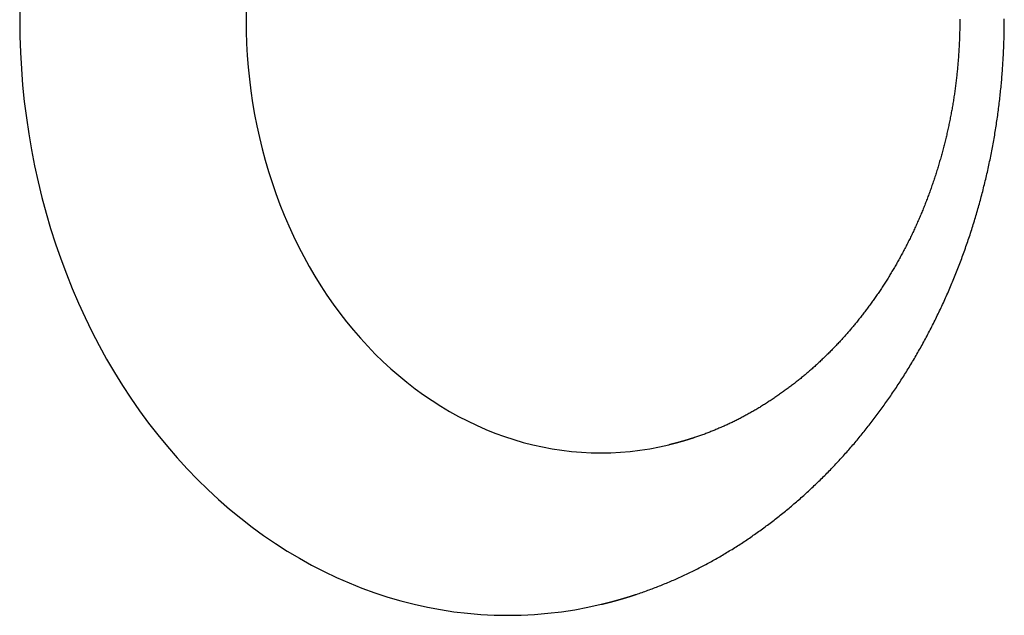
# Model space of a CAD drawing. Extents: x 987 to 2641, y 1244 to 2490.
# Tile 125 of 138: x 2480.29 to 2489.37, y 2063.96 to 2069.46. Entities that reach past the tile are written whole.
import ezdxf

# ---------------------------------------------------------------- set-up
doc = ezdxf.new("R2010")
doc.units = 0
doc.layers.add('KF_GRAVIS_8_REAR', color=7, linetype='CONTINUOUS')

# ---------------------------------------------------------------- blocks, each defined once
blk = doc.blocks.new('KF_GRAVIS_8_REAR')
at = {"layer": 'KF_GRAVIS_8_REAR'}
for points in [[(-33.7275, -76.3029, 0), (-33.7292, -76.4544, 0), (-33.7275, -76.6059, 0), (-33.7224, -76.7573, 0), (-33.7138, -76.9085, 0), (-33.7019, -77.0593, 0), (-33.6865, -77.2097, 0), (-33.6678, -77.3595, 0), (-33.6457, -77.5086, 0), (-33.6202, -77.6569, 0), (-33.5914, -77.8043, 0), (-33.5593, -77.9506, 0), (-33.5239, -78.0959, 0), (-33.4852, -78.2398, 0), (-33.4433, -78.3825, 0), (-33.3982, -78.5236, 0), (-33.3499, -78.6632, 0), (-33.2985, -78.8012, 0), (-33.244, -78.9373, 0), (-33.1864, -79.0715, 0), (-33.1259, -79.2038, 0), (-33.0624, -79.334, 0), (-32.9959, -79.462, 0), (-32.9266, -79.5877, 0), (-32.8545, -79.711, 0), (-32.7796, -79.8319, 0), (-32.7021, -79.9502, 0), (-32.6219, -80.0658, 0), (-32.5391, -80.1787, 0), (-32.4538, -80.2888, 0), (-32.366, -80.396, 0), (-32.2759, -80.5002, 0), (-32.1834, -80.6013, 0), (-32.0887, -80.6992, 0), (-31.9919, -80.7939, 0), (-31.8929, -80.8854, 0), (-31.7919, -80.9735, 0), (-31.6889, -81.0581, 0), (-31.5841, -81.1393, 0), (-31.4775, -81.2169, 0), (-31.3692, -81.2908, 0), (-31.2592, -81.3612, 0), (-31.1477, -81.4277, 0), (-31.0348, -81.4906, 0), (-30.9204, -81.5495, 0), (-30.8048, -81.6047, 0), (-30.688, -81.6559, 0), (-30.5701, -81.7031, 0), (-30.4511, -81.7464, 0), (-30.3312, -81.7857, 0), (-30.2105, -81.8209, 0), (-30.089, -81.852, 0), (-29.9669, -81.8791, 0), (-29.8442, -81.902, 0), (-29.721, -81.9208, 0), (-29.5975, -81.9355, 0), (-29.4737, -81.9459, 0), (-29.3496, -81.9523, 0), (-29.2255, -81.9544, 0), (-29.1014, -81.9524, 0), (-28.9774, -81.9462, 0), (-28.8536, -81.9358, 0), (-28.73, -81.9213, 0), (-28.6068, -81.9026, 0), (-28.4841, -81.8798, 0), (-28.362, -81.8528, 0)], [(-28.0382, -81.7607, 0), (-28.0248, -81.7563, 0), (-28.0115, -81.7518, 0), (-27.9981, -81.7472, 0), (-27.9848, -81.7426, 0), (-27.9715, -81.7379, 0), (-27.9582, -81.7332, 0), (-27.9449, -81.7285, 0), (-27.9316, -81.7237, 0), (-27.9183, -81.7188, 0), (-27.905, -81.7139, 0), (-27.8917, -81.7089, 0), (-27.8784, -81.7039, 0), (-27.8652, -81.6989, 0), (-27.8519, -81.6938, 0), (-27.8387, -81.6886, 0), (-27.8254, -81.6834, 0), (-27.8122, -81.6781, 0), (-27.799, -81.6728, 0), (-27.7858, -81.6675, 0), (-27.7726, -81.6621, 0), (-27.7594, -81.6566, 0), (-27.7462, -81.6511, 0), (-27.733, -81.6455, 0), (-27.7199, -81.6399, 0), (-27.7067, -81.6343, 0), (-27.6936, -81.6286, 0), (-27.6805, -81.6228, 0), (-27.6674, -81.617, 0), (-27.6543, -81.6111, 0), (-27.6412, -81.6052, 0), (-27.6281, -81.5993, 0), (-27.6151, -81.5933, 0), (-27.602, -81.5872, 0), (-27.589, -81.5811, 0), (-27.5759, -81.575, 0), (-27.5629, -81.5688, 0), (-27.5499, -81.5626, 0), (-27.537, -81.5563, 0), (-27.524, -81.5499, 0), (-27.511, -81.5435, 0), (-27.4981, -81.5371, 0), (-27.4852, -81.5306, 0), (-27.4723, -81.5241, 0), (-27.4594, -81.5175, 0), (-27.4465, -81.5109, 0), (-27.4336, -81.5042, 0), (-27.4208, -81.4974, 0), (-27.408, -81.4907, 0), (-27.3951, -81.4838, 0), (-27.3824, -81.477, 0), (-27.3696, -81.47, 0), (-27.3568, -81.4631, 0), (-27.3441, -81.456, 0), (-27.3313, -81.449, 0), (-27.3186, -81.4419, 0), (-27.3059, -81.4347, 0), (-27.2932, -81.4275, 0), (-27.2806, -81.4202, 0), (-27.2679, -81.4129, 0), (-27.2553, -81.4056, 0), (-27.2427, -81.3982, 0), (-27.2301, -81.3907, 0), (-27.2175, -81.3833, 0), (-27.205, -81.3757, 0), (-27.1925, -81.3682, 0), (-27.1799, -81.3605, 0), (-27.1674, -81.3529, 0), (-27.155, -81.3452, 0), (-27.1425, -81.3374, 0), (-27.1301, -81.3296, 0), (-27.1177, -81.3218, 0), (-27.1053, -81.3139, 0), (-27.0929, -81.3059, 0), (-27.0806, -81.298, 0), (-27.0682, -81.2899, 0), (-27.0559, -81.2819, 0), (-27.0436, -81.2738, 0), (-27.0314, -81.2656, 0), (-27.0191, -81.2574, 0), (-27.0069, -81.2492, 0), (-26.9947, -81.2409, 0), (-26.9825, -81.2326, 0), (-26.9704, -81.2242, 0), (-26.9582, -81.2158, 0), (-26.9461, -81.2074, 0), (-26.934, -81.1989, 0), (-26.922, -81.1904, 0), (-26.9099, -81.1818, 0), (-26.8979, -81.1732, 0), (-26.8859, -81.1646, 0), (-26.8739, -81.1559, 0), (-26.862, -81.1471, 0), (-26.8501, -81.1384, 0), (-26.8382, -81.1296, 0), (-26.8263, -81.1207, 0), (-26.8144, -81.1118, 0), (-26.8026, -81.1029, 0), (-26.7908, -81.0939, 0), (-26.779, -81.0849, 0), (-26.7673, -81.0759, 0), (-26.7556, -81.0668, 0), (-26.7439, -81.0577, 0), (-26.7322, -81.0485, 0), (-26.7206, -81.0393, 0), (-26.709, -81.0301, 0), (-26.6974, -81.0208, 0), (-26.6858, -81.0115, 0), (-26.6743, -81.0021, 0), (-26.6628, -80.9927, 0), (-26.6513, -80.9833, 0), (-26.6398, -80.9739, 0), (-26.6284, -80.9644, 0), (-26.617, -80.9548, 0), (-26.6056, -80.9453, 0), (-26.5943, -80.9356, 0), (-26.583, -80.926, 0), (-26.5717, -80.9163, 0), (-26.5604, -80.9066, 0), (-26.5492, -80.8969, 0), (-26.538, -80.8871, 0), (-26.5269, -80.8773, 0), (-26.5157, -80.8674, 0), (-26.5046, -80.8575, 0), (-26.4935, -80.8476, 0), (-26.4825, -80.8376, 0), (-26.4715, -80.8277, 0), (-26.4605, -80.8176, 0), (-26.4495, -80.8076, 0), (-26.4386, -80.7975, 0), (-26.4277, -80.7874, 0), (-26.4169, -80.7772, 0), (-26.406, -80.767, 0), (-26.3952, -80.7568, 0), (-26.3845, -80.7465, 0), (-26.3737, -80.7362, 0), (-26.363, -80.7259, 0), (-26.3524, -80.7156, 0), (-26.3417, -80.7052, 0), (-26.3311, -80.6948, 0), (-26.3206, -80.6843, 0), (-26.31, -80.6739, 0), (-26.2995, -80.6633, 0), (-26.2891, -80.6528, 0), (-26.2786, -80.6422, 0), (-26.2682, -80.6317, 0), (-26.2579, -80.621, 0), (-26.2475, -80.6104, 0), (-26.2372, -80.5997, 0), (-26.2269, -80.589, 0), (-26.2167, -80.5783, 0), (-26.2065, -80.5675, 0), (-26.1963, -80.5567, 0), (-26.1862, -80.5459, 0), (-26.1761, -80.5351, 0), (-26.166, -80.5242, 0), (-26.156, -80.5133, 0), (-26.146, -80.5024, 0), (-26.1361, -80.4915, 0), (-26.1261, -80.4805, 0), (-26.1162, -80.4695, 0), (-26.1064, -80.4585, 0), (-26.0966, -80.4475, 0), (-26.0868, -80.4364, 0), (-26.077, -80.4253, 0), (-26.0673, -80.4142, 0), (-26.0576, -80.4031, 0), (-26.048, -80.3919, 0), (-26.0384, -80.3807, 0), (-26.0288, -80.3695, 0), (-26.0193, -80.3583, 0), (-26.0098, -80.3471, 0), (-26.0003, -80.3358, 0), (-25.9909, -80.3245, 0), (-25.9814, -80.3131, 0), (-25.972, -80.3017, 0), (-25.9626, -80.2903, 0), (-25.9532, -80.2788, 0), (-25.9439, -80.2673, 0), (-25.9345, -80.2557, 0), (-25.9252, -80.2441, 0), (-25.9159, -80.2324, 0), (-25.9066, -80.2207, 0), (-25.8974, -80.2089, 0), (-25.8881, -80.1971, 0), (-25.8789, -80.1853, 0), (-25.8697, -80.1734, 0), (-25.8605, -80.1615, 0), (-25.8514, -80.1495, 0), (-25.8422, -80.1375, 0), (-25.8331, -80.1254, 0), (-25.824, -80.1133, 0), (-25.8149, -80.1012, 0), (-25.8059, -80.089, 0), (-25.7968, -80.0768, 0), (-25.7878, -80.0645, 0), (-25.7788, -80.0522, 0), (-25.7699, -80.0399, 0), (-25.7609, -80.0275, 0), (-25.752, -80.0151, 0), (-25.7431, -80.0026, 0), (-25.7342, -79.9901, 0), (-25.7254, -79.9775, 0), (-25.7166, -79.9649, 0), (-25.7078, -79.9523, 0), (-25.699, -79.9396, 0), (-25.6902, -79.9269, 0), (-25.6815, -79.9142, 0), (-25.6728, -79.9014, 0), (-25.6641, -79.8886, 0), (-25.6555, -79.8757, 0), (-25.6469, -79.8628, 0), (-25.6383, -79.8499, 0), (-25.6297, -79.8369, 0), (-25.6211, -79.8239, 0), (-25.6126, -79.8108, 0), (-25.6041, -79.7977, 0), (-25.5957, -79.7846, 0), (-25.5872, -79.7714, 0), (-25.5788, -79.7582, 0), (-25.5704, -79.745, 0), (-25.5621, -79.7317, 0), (-25.5537, -79.7184, 0), (-25.5454, -79.705, 0), (-25.5371, -79.6916, 0), (-25.5289, -79.6782, 0), (-25.5207, -79.6647, 0), (-25.5125, -79.6512, 0), (-25.5043, -79.6377, 0), (-25.4962, -79.6241, 0), (-25.4881, -79.6105, 0), (-25.48, -79.5969, 0), (-25.472, -79.5832, 0), (-25.464, -79.5695, 0), (-25.456, -79.5557, 0), (-25.4481, -79.542, 0), (-25.4402, -79.5281, 0), (-25.4323, -79.5143, 0), (-25.4244, -79.5004, 0), (-25.4166, -79.4865, 0), (-25.4088, -79.4725, 0), (-25.4011, -79.4585, 0), (-25.3933, -79.4445, 0), (-25.3856, -79.4305, 0), (-25.378, -79.4164, 0), (-25.3703, -79.4023, 0), (-25.3628, -79.3881, 0), (-25.3552, -79.3739, 0), (-25.3477, -79.3597, 0), (-25.3402, -79.3455, 0), (-25.3327, -79.3312, 0), (-25.3253, -79.3169, 0), (-25.3179, -79.3026, 0), (-25.3105, -79.2882, 0), (-25.3032, -79.2738, 0), (-25.2959, -79.2593, 0), (-25.2887, -79.2449, 0), (-25.2815, -79.2304, 0), (-25.2743, -79.2158, 0), (-25.2671, -79.2013, 0), (-25.26, -79.1867, 0), (-25.253, -79.1721, 0), (-25.2459, -79.1574, 0), (-25.2389, -79.1427, 0), (-25.232, -79.128, 0), (-25.225, -79.1133, 0), (-25.2181, -79.0985, 0), (-25.2113, -79.0837, 0), (-25.2045, -79.0689, 0), (-25.1977, -79.0541, 0), (-25.191, -79.0392, 0), (-25.1843, -79.0243, 0), (-25.1776, -79.0094, 0), (-25.171, -78.9944, 0), (-25.1644, -78.9794, 0), (-25.1579, -78.9644, 0), (-25.1513, -78.9494, 0), (-25.1449, -78.9343, 0), (-25.1384, -78.9192, 0), (-25.1321, -78.9041, 0), (-25.1257, -78.8889, 0), (-25.1194, -78.8738, 0), (-25.1131, -78.8586, 0), (-25.1069, -78.8434, 0), (-25.1007, -78.8281, 0), (-25.0945, -78.8129, 0), (-25.0884, -78.7976, 0), (-25.0823, -78.7823, 0), (-25.0762, -78.7669, 0), (-25.0702, -78.7516, 0), (-25.0643, -78.7362, 0), (-25.0583, -78.7208, 0), (-25.0524, -78.7054, 0), (-25.0466, -78.6899, 0), (-25.0408, -78.6745, 0), (-25.035, -78.659, 0), (-25.0293, -78.6435, 0), (-25.0236, -78.6279, 0), (-25.0179, -78.6124, 0), (-25.0123, -78.5968, 0), (-25.0068, -78.5812, 0), (-25.0012, -78.5656, 0), (-24.9957, -78.55, 0), (-24.9903, -78.5343, 0), (-24.9849, -78.5186, 0), (-24.9795, -78.5029, 0), (-24.9742, -78.4872, 0), (-24.9689, -78.4715, 0), (-24.9636, -78.4558, 0), (-24.9584, -78.44, 0), (-24.9532, -78.4242, 0), (-24.9481, -78.4084, 0), (-24.943, -78.3926, 0), (-24.938, -78.3768, 0), (-24.933, -78.3609, 0), (-24.928, -78.345, 0), (-24.9231, -78.3292, 0), (-24.9182, -78.3133, 0), (-24.9134, -78.2973, 0), (-24.9086, -78.2814, 0), (-24.9038, -78.2655, 0), (-24.8991, -78.2495, 0), (-24.8944, -78.2335, 0), (-24.8898, -78.2175, 0), (-24.8852, -78.2015, 0), (-24.8806, -78.1855, 0), (-24.8761, -78.1695, 0), (-24.8716, -78.1534, 0), (-24.8672, -78.1374, 0), (-24.8628, -78.1213, 0), (-24.8585, -78.1052, 0), (-24.8542, -78.0891, 0), (-24.8499, -78.073, 0), (-24.8457, -78.0569, 0), (-24.8415, -78.0407, 0), (-24.8374, -78.0246, 0), (-24.8333, -78.0084, 0), (-24.8293, -77.9923, 0), (-24.8253, -77.9761, 0), (-24.8213, -77.9599, 0), (-24.8174, -77.9437, 0), (-24.8135, -77.9275, 0), (-24.8097, -77.9113, 0), (-24.8059, -77.895, 0), (-24.8021, -77.8788, 0), (-24.7984, -77.8625, 0), (-24.7948, -77.8463, 0), (-24.7912, -77.83, 0), (-24.7876, -77.8137, 0), (-24.7841, -77.7975, 0), (-24.7806, -77.7812, 0), (-24.7771, -77.7649, 0), (-24.7737, -77.7486, 0), (-24.7704, -77.7323, 0), (-24.7671, -77.7159, 0), (-24.7638, -77.6996, 0), (-24.7606, -77.6833, 0), (-24.7574, -77.6669, 0), (-24.7543, -77.6506, 0), (-24.7512, -77.6342, 0), (-24.7481, -77.6179, 0), (-24.7451, -77.6015, 0), (-24.7422, -77.5851, 0), (-24.7392, -77.5688, 0), (-24.7364, -77.5524, 0), (-24.7335, -77.536, 0), (-24.7308, -77.5196, 0), (-24.728, -77.5032, 0), (-24.7253, -77.4869, 0), (-24.7227, -77.4705, 0), (-24.7201, -77.4541, 0), (-24.7175, -77.4377, 0), (-24.715, -77.4213, 0), (-24.7125, -77.4049, 0), (-24.7101, -77.3885, 0), (-24.7077, -77.3721, 0), (-24.7054, -77.3557, 0), (-24.7031, -77.3393, 0), (-24.7008, -77.3229, 0), (-24.6986, -77.3065, 0), (-24.6965, -77.2901, 0), (-24.6943, -77.2737, 0), (-24.6922, -77.2573, 0), (-24.6902, -77.2409, 0), (-24.6882, -77.2245, 0), (-24.6863, -77.2082, 0), (-24.6844, -77.1918, 0), (-24.6825, -77.1754, 0), (-24.6807, -77.159, 0), (-24.6789, -77.1426, 0), (-24.6772, -77.1263, 0), (-24.6755, -77.1099, 0), (-24.6738, -77.0936, 0), (-24.6722, -77.0772, 0), (-24.6706, -77.0609, 0), (-24.6691, -77.0445, 0), (-24.6676, -77.0282, 0), (-24.6662, -77.0118, 0), (-24.6648, -76.9955, 0), (-24.6634, -76.9792, 0), (-24.6621, -76.9629, 0), (-24.6609, -76.9466, 0), (-24.6596, -76.9303, 0), (-24.6584, -76.914, 0), (-24.6573, -76.8977, 0), (-24.6562, -76.8815, 0), (-24.6551, -76.8652, 0), (-24.6541, -76.8489, 0), (-24.6531, -76.8327, 0), (-24.6522, -76.8165, 0), (-24.6513, -76.8002, 0), (-24.6504, -76.784, 0), (-24.6496, -76.7678, 0), (-24.6489, -76.7516, 0), (-24.6481, -76.7355, 0), (-24.6474, -76.7193, 0), (-24.6468, -76.7031, 0), (-24.6462, -76.687, 0), (-24.6456, -76.6708, 0), (-24.6451, -76.6547, 0), (-24.6446, -76.6386, 0), (-24.6442, -76.6225, 0), (-24.6438, -76.6064, 0), (-24.6434, -76.5904, 0), (-24.6431, -76.5743, 0), (-24.6428, -76.5583, 0), (-24.6425, -76.5423, 0), (-24.6423, -76.5263, 0), (-24.6422, -76.5103, 0), (-24.6421, -76.4943, 0), (-24.642, -76.4783, 0), (-24.6419, -76.4624, 0), (-24.6419, -76.4464, 0)], [(-31.6389, -76.3442, 0), (-31.6401, -76.4544, 0), (-31.6389, -76.5646, 0), (-31.6351, -76.6747, 0), (-31.6289, -76.7846, 0), (-31.6202, -76.8943, 0), (-31.6091, -77.0037, 0), (-31.5954, -77.1126, 0), (-31.5794, -77.2211, 0), (-31.5608, -77.3289, 0), (-31.5399, -77.4361, 0), (-31.5165, -77.5426, 0), (-31.4908, -77.6482, 0), (-31.4627, -77.7529, 0), (-31.4322, -77.8566, 0), (-31.3994, -77.9593, 0), (-31.3643, -78.0608, 0), (-31.3269, -78.1611, 0), (-31.2872, -78.2601, 0), (-31.2454, -78.3578, 0), (-31.2013, -78.454, 0), (-31.1551, -78.5486, 0), (-31.1068, -78.6417, 0), (-31.0564, -78.7332, 0), (-31.004, -78.8229, 0), (-30.9495, -78.9108, 0), (-30.8931, -78.9968, 0), (-30.8348, -79.0809, 0), (-30.7746, -79.163, 0), (-30.7125, -79.2431, 0), (-30.6487, -79.321, 0), (-30.5832, -79.3968, 0), (-30.5159, -79.4703, 0), (-30.447, -79.5415, 0), (-30.3766, -79.6104, 0), (-30.3046, -79.6769, 0), (-30.2312, -79.741, 0), (-30.1563, -79.8026, 0), (-30.08, -79.8616, 0), (-30.0025, -79.918, 0), (-29.9237, -79.9718, 0), (-29.8438, -80.0229, 0), (-29.7627, -80.0714, 0), (-29.6805, -80.1171, 0), (-29.5974, -80.16, 0), (-29.5133, -80.2, 0), (-29.4283, -80.2373, 0), (-29.3426, -80.2717, 0), (-29.256, -80.3031, 0), (-29.1689, -80.3317, 0), (-29.0811, -80.3573, 0), (-28.9927, -80.38, 0), (-28.9039, -80.3996, 0), (-28.8147, -80.4163, 0), (-28.7251, -80.43, 0), (-28.6352, -80.4406, 0), (-28.5452, -80.4482, 0), (-28.455, -80.4528, 0), (-28.3647, -80.4544, 0), (-28.2744, -80.4529, 0), (-28.1843, -80.4484, 0), (-28.0942, -80.4409, 0), (-28.0043, -80.4303, 0), (-27.9148, -80.4167, 0), (-27.8255, -80.4001, 0), (-27.7367, -80.3805, 0)], [(-25.0525, -76.4485, 0), (-25.0525, -76.4603, 0), (-25.0526, -76.4721, 0), (-25.0526, -76.4838, 0), (-25.0527, -76.4956, 0), (-25.0528, -76.5074, 0), (-25.053, -76.5193, 0), (-25.0532, -76.5311, 0), (-25.0534, -76.5429, 0), (-25.0536, -76.5548, 0), (-25.0539, -76.5666, 0), (-25.0542, -76.5785, 0), (-25.0545, -76.5904, 0), (-25.0549, -76.6023, 0), (-25.0553, -76.6142, 0), (-25.0557, -76.6261, 0), (-25.0561, -76.638, 0), (-25.0566, -76.6499, 0), (-25.0571, -76.6619, 0), (-25.0577, -76.6738, 0), (-25.0582, -76.6858, 0), (-25.0588, -76.6977, 0), (-25.0595, -76.7097, 0), (-25.0601, -76.7217, 0), (-25.0608, -76.7336, 0), (-25.0615, -76.7456, 0), (-25.0623, -76.7576, 0), (-25.0631, -76.7696, 0), (-25.0639, -76.7816, 0), (-25.0647, -76.7936, 0), (-25.0656, -76.8057, 0), (-25.0665, -76.8177, 0), (-25.0675, -76.8297, 0), (-25.0684, -76.8417, 0), (-25.0694, -76.8538, 0), (-25.0705, -76.8658, 0), (-25.0715, -76.8779, 0), (-25.0726, -76.8899, 0), (-25.0738, -76.902, 0), (-25.0749, -76.9141, 0), (-25.0761, -76.9261, 0), (-25.0773, -76.9382, 0), (-25.0786, -76.9503, 0), (-25.0799, -76.9623, 0), (-25.0812, -76.9744, 0), (-25.0825, -76.9865, 0), (-25.0839, -76.9986, 0), (-25.0853, -77.0106, 0), (-25.0867, -77.0227, 0), (-25.0882, -77.0348, 0), (-25.0897, -77.0469, 0), (-25.0913, -77.059, 0), (-25.0928, -77.0711, 0), (-25.0944, -77.0832, 0), (-25.0961, -77.0952, 0), (-25.0977, -77.1073, 0), (-25.0994, -77.1194, 0), (-25.1012, -77.1315, 0), (-25.1029, -77.1436, 0), (-25.1047, -77.1557, 0), (-25.1065, -77.1678, 0), (-25.1084, -77.1799, 0), (-25.1103, -77.1919, 0), (-25.1122, -77.204, 0), (-25.1142, -77.2161, 0), (-25.1161, -77.2282, 0), (-25.1182, -77.2403, 0), (-25.1202, -77.2523, 0), (-25.1223, -77.2644, 0), (-25.1244, -77.2765, 0), (-25.1266, -77.2885, 0), (-25.1288, -77.3006, 0), (-25.131, -77.3126, 0), (-25.1332, -77.3247, 0), (-25.1355, -77.3367, 0), (-25.1378, -77.3487, 0), (-25.1402, -77.3608, 0), (-25.1425, -77.3728, 0), (-25.145, -77.3848, 0), (-25.1474, -77.3968, 0), (-25.1499, -77.4088, 0), (-25.1524, -77.4208, 0), (-25.1549, -77.4328, 0), (-25.1575, -77.4448, 0), (-25.1601, -77.4568, 0), (-25.1627, -77.4688, 0), (-25.1654, -77.4807, 0), (-25.1681, -77.4927, 0), (-25.1708, -77.5047, 0), (-25.1736, -77.5166, 0), (-25.1764, -77.5285, 0), (-25.1792, -77.5405, 0), (-25.1821, -77.5524, 0), (-25.1849, -77.5643, 0), (-25.1879, -77.5762, 0), (-25.1908, -77.5881, 0), (-25.1938, -77.6, 0), (-25.1968, -77.6119, 0), (-25.1998, -77.6237, 0), (-25.2029, -77.6356, 0), (-25.206, -77.6474, 0), (-25.2092, -77.6593, 0), (-25.2123, -77.6711, 0), (-25.2155, -77.6829, 0), (-25.2188, -77.6947, 0), (-25.222, -77.7065, 0), (-25.2253, -77.7183, 0), (-25.2286, -77.7301, 0), (-25.232, -77.7419, 0), (-25.2354, -77.7536, 0), (-25.2388, -77.7653, 0), (-25.2422, -77.7771, 0), (-25.2457, -77.7888, 0), (-25.2492, -77.8005, 0), (-25.2527, -77.8122, 0), (-25.2563, -77.8239, 0), (-25.2599, -77.8355, 0), (-25.2635, -77.8472, 0), (-25.2671, -77.8588, 0), (-25.2708, -77.8705, 0), (-25.2745, -77.8821, 0), (-25.2783, -77.8937, 0), (-25.282, -77.9053, 0), (-25.2858, -77.9168, 0), (-25.2897, -77.9284, 0), (-25.2935, -77.9399, 0), (-25.2974, -77.9515, 0), (-25.3013, -77.963, 0), (-25.3053, -77.9745, 0), (-25.3092, -77.986, 0), (-25.3133, -77.9974, 0), (-25.3173, -78.0089, 0), (-25.3213, -78.0203, 0), (-25.3254, -78.0318, 0), (-25.3296, -78.0432, 0), (-25.3337, -78.0546, 0), (-25.3379, -78.0659, 0), (-25.3421, -78.0773, 0), (-25.3463, -78.0886, 0), (-25.3506, -78.0999, 0), (-25.3549, -78.1113, 0), (-25.3592, -78.1225, 0), (-25.3635, -78.1338, 0), (-25.3679, -78.1451, 0), (-25.3723, -78.1563, 0), (-25.3768, -78.1675, 0), (-25.3812, -78.1787, 0), (-25.3857, -78.1899, 0), (-25.3902, -78.2011, 0), (-25.3948, -78.2122, 0), (-25.3993, -78.2233, 0), (-25.4039, -78.2344, 0), (-25.4086, -78.2455, 0), (-25.4132, -78.2566, 0), (-25.4179, -78.2676, 0), (-25.4226, -78.2787, 0), (-25.4274, -78.2897, 0), (-25.4321, -78.3006, 0), (-25.4369, -78.3116, 0), (-25.4417, -78.3225, 0), (-25.4466, -78.3335, 0), (-25.4515, -78.3444, 0), (-25.4564, -78.3553, 0), (-25.4613, -78.3661, 0), (-25.4662, -78.3769, 0), (-25.4712, -78.3878, 0), (-25.4762, -78.3986, 0), (-25.4813, -78.4093, 0), (-25.4863, -78.4201, 0), (-25.4914, -78.4308, 0), (-25.4965, -78.4415, 0), (-25.5017, -78.4522, 0), (-25.5069, -78.4628, 0), (-25.5121, -78.4735, 0), (-25.5173, -78.4841, 0), (-25.5225, -78.4947, 0), (-25.5278, -78.5052, 0), (-25.5331, -78.5158, 0), (-25.5384, -78.5263, 0), (-25.5438, -78.5368, 0), (-25.5491, -78.5472, 0), (-25.5545, -78.5577, 0), (-25.5599, -78.5681, 0), (-25.5654, -78.5785, 0), (-25.5709, -78.5889, 0), (-25.5763, -78.5992, 0), (-25.5819, -78.6095, 0), (-25.5874, -78.6198, 0), (-25.593, -78.6301, 0), (-25.5986, -78.6403, 0), (-25.6042, -78.6505, 0), (-25.6098, -78.6607, 0), (-25.6154, -78.6709, 0), (-25.6211, -78.681, 0), (-25.6268, -78.6911, 0), (-25.6325, -78.7012, 0), (-25.6383, -78.7113, 0), (-25.6441, -78.7213, 0), (-25.6498, -78.7313, 0), (-25.6557, -78.7413, 0), (-25.6615, -78.7513, 0), (-25.6673, -78.7612, 0), (-25.6732, -78.7711, 0), (-25.6791, -78.781, 0), (-25.685, -78.7908, 0), (-25.691, -78.8007, 0), (-25.6969, -78.8104, 0), (-25.7029, -78.8202, 0), (-25.7089, -78.83, 0), (-25.7149, -78.8397, 0), (-25.7209, -78.8493, 0), (-25.727, -78.859, 0), (-25.7331, -78.8686, 0), (-25.7392, -78.8782, 0), (-25.7453, -78.8878, 0), (-25.7514, -78.8973, 0), (-25.7576, -78.9069, 0), (-25.7637, -78.9163, 0), (-25.7699, -78.9258, 0), (-25.7761, -78.9352, 0), (-25.7824, -78.9446, 0), (-25.7886, -78.954, 0), (-25.7949, -78.9633, 0), (-25.8012, -78.9726, 0), (-25.8075, -78.9819, 0), (-25.8138, -78.9912, 0), (-25.8201, -79.0004, 0), (-25.8265, -79.0096, 0), (-25.8328, -79.0188, 0), (-25.8392, -79.0279, 0), (-25.8456, -79.037, 0), (-25.852, -79.0461, 0), (-25.8585, -79.0551, 0), (-25.8649, -79.0641, 0), (-25.8714, -79.0731, 0), (-25.8779, -79.0821, 0), (-25.8844, -79.091, 0), (-25.8909, -79.0999, 0), (-25.8974, -79.1087, 0), (-25.9039, -79.1175, 0), (-25.9105, -79.1263, 0), (-25.9171, -79.1351, 0), (-25.9237, -79.1438, 0), (-25.9303, -79.1525, 0), (-25.9369, -79.1612, 0), (-25.9435, -79.1698, 0), (-25.9502, -79.1785, 0), (-25.9568, -79.187, 0), (-25.9635, -79.1956, 0), (-25.9702, -79.2041, 0), (-25.9769, -79.2126, 0), (-25.9836, -79.221, 0), (-25.9903, -79.2294, 0), (-25.9971, -79.2378, 0), (-26.0038, -79.2461, 0), (-26.0106, -79.2544, 0), (-26.0174, -79.2627, 0), (-26.0242, -79.271, 0), (-26.031, -79.2792, 0), (-26.0378, -79.2874, 0), (-26.0446, -79.2955, 0), (-26.0514, -79.3036, 0), (-26.0583, -79.3117, 0), (-26.0652, -79.3198, 0), (-26.0721, -79.3278, 0), (-26.079, -79.3359, 0), (-26.086, -79.3439, 0), (-26.093, -79.3519, 0), (-26.1, -79.3599, 0), (-26.107, -79.3679, 0), (-26.1141, -79.3758, 0), (-26.1212, -79.3838, 0), (-26.1283, -79.3917, 0), (-26.1354, -79.3996, 0), (-26.1426, -79.4075, 0), (-26.1497, -79.4153, 0), (-26.157, -79.4232, 0), (-26.1642, -79.431, 0), (-26.1714, -79.4388, 0), (-26.1787, -79.4466, 0), (-26.186, -79.4543, 0), (-26.1933, -79.4621, 0), (-26.2007, -79.4698, 0), (-26.2081, -79.4775, 0), (-26.2155, -79.4852, 0), (-26.2229, -79.4928, 0), (-26.2303, -79.5005, 0), (-26.2378, -79.5081, 0), (-26.2453, -79.5157, 0), (-26.2528, -79.5233, 0), (-26.2603, -79.5308, 0), (-26.2679, -79.5384, 0), (-26.2754, -79.5459, 0), (-26.283, -79.5534, 0), (-26.2907, -79.5608, 0), (-26.2983, -79.5683, 0), (-26.306, -79.5757, 0), (-26.3137, -79.5831, 0), (-26.3214, -79.5905, 0), (-26.3291, -79.5978, 0), (-26.3369, -79.6051, 0), (-26.3447, -79.6124, 0), (-26.3525, -79.6197, 0), (-26.3603, -79.6269, 0), (-26.3681, -79.6342, 0), (-26.376, -79.6414, 0), (-26.3839, -79.6485, 0), (-26.3918, -79.6557, 0), (-26.3997, -79.6628, 0), (-26.4077, -79.6699, 0), (-26.4156, -79.677, 0), (-26.4236, -79.684, 0), (-26.4316, -79.691, 0), (-26.4397, -79.698, 0), (-26.4477, -79.705, 0), (-26.4558, -79.712, 0), (-26.4639, -79.7189, 0), (-26.472, -79.7258, 0), (-26.4801, -79.7326, 0), (-26.4883, -79.7395, 0), (-26.4965, -79.7463, 0), (-26.5046, -79.7531, 0), (-26.5129, -79.7598, 0), (-26.5211, -79.7666, 0), (-26.5293, -79.7733, 0), (-26.5376, -79.7799, 0), (-26.5459, -79.7866, 0), (-26.5542, -79.7932, 0), (-26.5625, -79.7998, 0), (-26.5708, -79.8064, 0), (-26.5792, -79.8129, 0), (-26.5876, -79.8194, 0), (-26.5959, -79.8259, 0), (-26.6044, -79.8324, 0), (-26.6128, -79.8388, 0), (-26.6212, -79.8452, 0), (-26.6297, -79.8516, 0), (-26.6382, -79.8579, 0), (-26.6466, -79.8642, 0), (-26.6552, -79.8705, 0), (-26.6637, -79.8767, 0), (-26.6722, -79.883, 0), (-26.6808, -79.8892, 0), (-26.6894, -79.8953, 0), (-26.698, -79.9015, 0), (-26.7066, -79.9076, 0), (-26.7152, -79.9137, 0), (-26.7238, -79.9197, 0), (-26.7325, -79.9257, 0), (-26.7412, -79.9317, 0), (-26.7498, -79.9377, 0), (-26.7585, -79.9436, 0), (-26.7673, -79.9495, 0), (-26.776, -79.9554, 0), (-26.7847, -79.9612, 0), (-26.7935, -79.967, 0), (-26.8023, -79.9728, 0), (-26.8111, -79.9785, 0), (-26.8199, -79.9842, 0), (-26.8287, -79.9899, 0), (-26.8375, -79.9955, 0), (-26.8464, -80.0012, 0), (-26.8552, -80.0067, 0), (-26.8641, -80.0123, 0), (-26.873, -80.0178, 0), (-26.8819, -80.0233, 0), (-26.8908, -80.0288, 0), (-26.8997, -80.0342, 0), (-26.9087, -80.0396, 0), (-26.9176, -80.0449, 0), (-26.9266, -80.0503, 0), (-26.9356, -80.0556, 0), (-26.9446, -80.0608, 0), (-26.9536, -80.066, 0), (-26.9626, -80.0712, 0), (-26.9716, -80.0764, 0), (-26.9806, -80.0815, 0), (-26.9897, -80.0866, 0), (-26.9988, -80.0917, 0), (-27.0078, -80.0967, 0), (-27.0169, -80.1017, 0), (-27.026, -80.1067, 0), (-27.0351, -80.1116, 0), (-27.0442, -80.1165, 0), (-27.0534, -80.1213, 0), (-27.0625, -80.1262, 0), (-27.0716, -80.131, 0), (-27.0808, -80.1357, 0), (-27.09, -80.1404, 0), (-27.0992, -80.1451, 0), (-27.1084, -80.1498, 0), (-27.1176, -80.1544, 0), (-27.1268, -80.1589, 0), (-27.136, -80.1635, 0), (-27.1452, -80.168, 0), (-27.1545, -80.1725, 0), (-27.1637, -80.1769, 0), (-27.173, -80.1813, 0), (-27.1822, -80.1857, 0), (-27.1915, -80.19, 0), (-27.2008, -80.1943, 0), (-27.2101, -80.1986, 0), (-27.2194, -80.2028, 0), (-27.2287, -80.207, 0), (-27.238, -80.2112, 0), (-27.2473, -80.2153, 0), (-27.2567, -80.2194, 0), (-27.266, -80.2235, 0), (-27.2754, -80.2275, 0), (-27.2847, -80.2315, 0), (-27.2941, -80.2355, 0), (-27.3035, -80.2394, 0), (-27.3128, -80.2433, 0), (-27.3222, -80.2471, 0), (-27.3316, -80.2509, 0), (-27.341, -80.2547, 0), (-27.3504, -80.2584, 0), (-27.3598, -80.2622, 0), (-27.3692, -80.2658, 0), (-27.3787, -80.2695, 0), (-27.3881, -80.2731, 0), (-27.3975, -80.2766, 0), (-27.407, -80.2802, 0), (-27.4164, -80.2837, 0), (-27.4259, -80.2871, 0), (-27.4353, -80.2906, 0), (-27.4448, -80.2939, 0), (-27.4542, -80.2973, 0), (-27.4637, -80.3006, 0), (-27.4732, -80.3039, 0), (-27.4826, -80.3072, 0), (-27.4921, -80.3104, 0), (-27.5016, -80.3135, 0)], [(-27.5016, -80.3135, 0), (-27.5028, -80.3139, 0), (-27.5041, -80.3143, 0), (-27.5053, -80.3148, 0), (-27.5065, -80.3152, 0), (-27.5077, -80.3156, 0), (-27.5089, -80.316, 0), (-27.5102, -80.3164, 0), (-27.5114, -80.3168, 0), (-27.5126, -80.3172, 0), (-27.5138, -80.3176, 0), (-27.515, -80.318, 0), (-27.5163, -80.3184, 0), (-27.5175, -80.3188, 0), (-27.5187, -80.3192, 0), (-27.5199, -80.3196, 0), (-27.5211, -80.32, 0), (-27.5224, -80.3204, 0), (-27.5236, -80.3208, 0), (-27.5248, -80.3211, 0), (-27.526, -80.3215, 0), (-27.5273, -80.3219, 0), (-27.5285, -80.3223, 0), (-27.5297, -80.3227, 0), (-27.5309, -80.3231, 0), (-27.5321, -80.3235, 0), (-27.5334, -80.3239, 0), (-27.5346, -80.3243, 0), (-27.5358, -80.3247, 0), (-27.537, -80.3251, 0), (-27.5383, -80.3255, 0), (-27.5395, -80.3258, 0), (-27.5407, -80.3262, 0), (-27.5419, -80.3266, 0), (-27.5432, -80.327, 0), (-27.5444, -80.3274, 0), (-27.5456, -80.3278, 0), (-27.5468, -80.3282, 0), (-27.548, -80.3285, 0), (-27.5493, -80.3289, 0), (-27.5505, -80.3293, 0), (-27.5517, -80.3297, 0), (-27.5529, -80.3301, 0), (-27.5542, -80.3305, 0), (-27.5554, -80.3308, 0), (-27.5566, -80.3312, 0), (-27.5578, -80.3316, 0), (-27.5591, -80.332, 0), (-27.5603, -80.3324, 0), (-27.5615, -80.3327, 0), (-27.5627, -80.3331, 0), (-27.564, -80.3335, 0), (-27.5652, -80.3339, 0), (-27.5664, -80.3342, 0), (-27.5677, -80.3346, 0), (-27.5689, -80.335, 0), (-27.5701, -80.3354, 0), (-27.5713, -80.3357, 0), (-27.5726, -80.3361, 0), (-27.5738, -80.3365, 0), (-27.575, -80.3369, 0), (-27.5762, -80.3372, 0), (-27.5775, -80.3376, 0), (-27.5787, -80.338, 0), (-27.5799, -80.3383, 0), (-27.5811, -80.3387, 0), (-27.5824, -80.3391, 0), (-27.5836, -80.3394, 0), (-27.5848, -80.3398, 0), (-27.5861, -80.3402, 0), (-27.5873, -80.3405, 0), (-27.5885, -80.3409, 0), (-27.5897, -80.3413, 0), (-27.591, -80.3416, 0), (-27.5922, -80.342, 0), (-27.5934, -80.3424, 0), (-27.5947, -80.3427, 0), (-27.5959, -80.3431, 0), (-27.5971, -80.3434, 0), (-27.5983, -80.3438, 0), (-27.5996, -80.3442, 0), (-27.6008, -80.3445, 0), (-27.602, -80.3449, 0), (-27.6033, -80.3452, 0), (-27.6045, -80.3456, 0), (-27.6057, -80.346, 0), (-27.607, -80.3463, 0), (-27.6082, -80.3467, 0), (-27.6094, -80.347, 0), (-27.6106, -80.3474, 0), (-27.6119, -80.3477, 0), (-27.6131, -80.3481, 0), (-27.6143, -80.3484, 0), (-27.6156, -80.3488, 0), (-27.6168, -80.3491, 0), (-27.618, -80.3495, 0), (-27.6193, -80.3498, 0), (-27.6205, -80.3502, 0), (-27.6217, -80.3505, 0), (-27.6229, -80.3509, 0), (-27.6242, -80.3512, 0), (-27.6254, -80.3516, 0), (-27.6266, -80.3519, 0), (-27.6279, -80.3523, 0), (-27.6291, -80.3526, 0), (-27.6303, -80.353, 0), (-27.6316, -80.3533, 0), (-27.6328, -80.3537, 0), (-27.634, -80.354, 0), (-27.6353, -80.3544, 0), (-27.6365, -80.3547, 0), (-27.6377, -80.355, 0), (-27.639, -80.3554, 0), (-27.6402, -80.3557, 0), (-27.6414, -80.3561, 0), (-27.6427, -80.3564, 0), (-27.6439, -80.3567, 0), (-27.6451, -80.3571, 0), (-27.6464, -80.3574, 0), (-27.6476, -80.3578, 0), (-27.6488, -80.3581, 0), (-27.6501, -80.3584, 0), (-27.6513, -80.3588, 0), (-27.6525, -80.3591, 0), (-27.6538, -80.3594, 0), (-27.655, -80.3598, 0), (-27.6562, -80.3601, 0), (-27.6575, -80.3604, 0), (-27.6587, -80.3608, 0), (-27.6599, -80.3611, 0), (-27.6612, -80.3614, 0), (-27.6624, -80.3618, 0), (-27.6636, -80.3621, 0), (-27.6649, -80.3624, 0), (-27.6661, -80.3627, 0), (-27.6673, -80.3631, 0), (-27.6686, -80.3634, 0), (-27.6698, -80.3637, 0), (-27.6711, -80.3641, 0), (-27.6723, -80.3644, 0), (-27.6735, -80.3647, 0), (-27.6748, -80.365, 0), (-27.676, -80.3654, 0), (-27.6772, -80.3657, 0), (-27.6785, -80.366, 0), (-27.6797, -80.3663, 0), (-27.6809, -80.3666, 0), (-27.6822, -80.367, 0), (-27.6834, -80.3673, 0), (-27.6847, -80.3676, 0), (-27.6859, -80.3679, 0), (-27.6871, -80.3682, 0), (-27.6884, -80.3686, 0), (-27.6896, -80.3689, 0), (-27.6908, -80.3692, 0), (-27.6921, -80.3695, 0), (-27.6933, -80.3698, 0), (-27.6945, -80.3701, 0), (-27.6958, -80.3705, 0), (-27.697, -80.3708, 0), (-27.6983, -80.3711, 0), (-27.6995, -80.3714, 0), (-27.7007, -80.3717, 0), (-27.702, -80.372, 0), (-27.7032, -80.3723, 0), (-27.7044, -80.3727, 0), (-27.7057, -80.373, 0), (-27.7069, -80.3733, 0), (-27.7082, -80.3736, 0), (-27.7094, -80.3739, 0), (-27.7106, -80.3742, 0), (-27.7119, -80.3745, 0), (-27.7131, -80.3748, 0), (-27.7144, -80.3751, 0), (-27.7156, -80.3754, 0), (-27.7168, -80.3757, 0), (-27.7181, -80.376, 0), (-27.7193, -80.3763, 0), (-27.7206, -80.3766, 0), (-27.7218, -80.3769, 0), (-27.723, -80.3772, 0), (-27.7243, -80.3775, 0), (-27.7255, -80.3778, 0), (-27.7268, -80.3781, 0), (-27.728, -80.3784, 0), (-27.7292, -80.3787, 0), (-27.7305, -80.379, 0), (-27.7317, -80.3793, 0), (-27.733, -80.3796, 0), (-27.7342, -80.3799, 0), (-27.7354, -80.3802, 0), (-27.7367, -80.3805, 0)], [(-28.362, -81.8528, 0), (-28.3603, -81.8524, 0), (-28.3586, -81.852, 0), (-28.3569, -81.8516, 0), (-28.3552, -81.8512, 0), (-28.3535, -81.8508, 0), (-28.3517, -81.8504, 0), (-28.35, -81.85, 0), (-28.3483, -81.8495, 0), (-28.3466, -81.8491, 0), (-28.3449, -81.8487, 0), (-28.3432, -81.8483, 0), (-28.3415, -81.8479, 0), (-28.3398, -81.8475, 0), (-28.3381, -81.8471, 0), (-28.3364, -81.8466, 0), (-28.3347, -81.8462, 0), (-28.333, -81.8458, 0), (-28.3313, -81.8454, 0), (-28.3296, -81.845, 0), (-28.3279, -81.8445, 0), (-28.3262, -81.8441, 0), (-28.3245, -81.8437, 0), (-28.3228, -81.8433, 0), (-28.3211, -81.8428, 0), (-28.3194, -81.8424, 0), (-28.3177, -81.842, 0), (-28.316, -81.8416, 0), (-28.3143, -81.8411, 0), (-28.3125, -81.8407, 0), (-28.3108, -81.8403, 0), (-28.3091, -81.8399, 0), (-28.3074, -81.8394, 0), (-28.3057, -81.839, 0), (-28.304, -81.8386, 0), (-28.3023, -81.8381, 0), (-28.3006, -81.8377, 0), (-28.2989, -81.8373, 0), (-28.2972, -81.8368, 0), (-28.2955, -81.8364, 0), (-28.2938, -81.8359, 0), (-28.2921, -81.8355, 0), (-28.2904, -81.8351, 0), (-28.2887, -81.8346, 0), (-28.287, -81.8342, 0), (-28.2853, -81.8337, 0), (-28.2836, -81.8333, 0), (-28.2819, -81.8329, 0), (-28.2802, -81.8324, 0), (-28.2785, -81.832, 0), (-28.2768, -81.8315, 0), (-28.2751, -81.8311, 0), (-28.2734, -81.8306, 0), (-28.2717, -81.8302, 0), (-28.27, -81.8297, 0), (-28.2683, -81.8293, 0), (-28.2666, -81.8288, 0), (-28.2649, -81.8284, 0), (-28.2632, -81.8279, 0), (-28.2615, -81.8275, 0), (-28.2598, -81.827, 0), (-28.2581, -81.8266, 0), (-28.2564, -81.8261, 0), (-28.2547, -81.8257, 0), (-28.253, -81.8252, 0), (-28.2513, -81.8247, 0), (-28.2496, -81.8243, 0), (-28.2479, -81.8238, 0), (-28.2462, -81.8234, 0), (-28.2445, -81.8229, 0), (-28.2428, -81.8224, 0), (-28.2411, -81.822, 0), (-28.2394, -81.8215, 0), (-28.2377, -81.8211, 0), (-28.236, -81.8206, 0), (-28.2343, -81.8201, 0), (-28.2326, -81.8197, 0), (-28.2309, -81.8192, 0), (-28.2292, -81.8187, 0), (-28.2275, -81.8183, 0), (-28.2258, -81.8178, 0), (-28.2241, -81.8173, 0), (-28.2224, -81.8168, 0), (-28.2207, -81.8164, 0), (-28.219, -81.8159, 0), (-28.2173, -81.8154, 0), (-28.2156, -81.8149, 0), (-28.2139, -81.8145, 0), (-28.2122, -81.814, 0), (-28.2106, -81.8135, 0), (-28.2089, -81.813, 0), (-28.2072, -81.8126, 0), (-28.2055, -81.8121, 0), (-28.2038, -81.8116, 0), (-28.2021, -81.8111, 0), (-28.2004, -81.8106, 0), (-28.1987, -81.8102, 0), (-28.197, -81.8097, 0), (-28.1953, -81.8092, 0), (-28.1936, -81.8087, 0), (-28.1919, -81.8082, 0), (-28.1902, -81.8077, 0), (-28.1885, -81.8072, 0), (-28.1868, -81.8068, 0), (-28.1851, -81.8063, 0), (-28.1834, -81.8058, 0), (-28.1817, -81.8053, 0), (-28.18, -81.8048, 0), (-28.1783, -81.8043, 0), (-28.1766, -81.8038, 0), (-28.1749, -81.8033, 0), (-28.1733, -81.8028, 0), (-28.1716, -81.8023, 0), (-28.1699, -81.8018, 0), (-28.1682, -81.8013, 0), (-28.1665, -81.8008, 0), (-28.1648, -81.8003, 0), (-28.1631, -81.7998, 0), (-28.1614, -81.7993, 0), (-28.1597, -81.7988, 0), (-28.158, -81.7983, 0), (-28.1563, -81.7978, 0), (-28.1546, -81.7973, 0), (-28.1529, -81.7968, 0), (-28.1512, -81.7963, 0), (-28.1496, -81.7958, 0), (-28.1479, -81.7953, 0), (-28.1462, -81.7948, 0), (-28.1445, -81.7943, 0), (-28.1428, -81.7938, 0), (-28.1411, -81.7933, 0), (-28.1394, -81.7928, 0), (-28.1377, -81.7923, 0), (-28.136, -81.7918, 0), (-28.1343, -81.7912, 0), (-28.1326, -81.7907, 0), (-28.1309, -81.7902, 0), (-28.1293, -81.7897, 0), (-28.1276, -81.7892, 0), (-28.1259, -81.7887, 0), (-28.1242, -81.7881, 0), (-28.1225, -81.7876, 0), (-28.1208, -81.7871, 0), (-28.1191, -81.7866, 0), (-28.1174, -81.7861, 0), (-28.1157, -81.7856, 0), (-28.114, -81.785, 0), (-28.1124, -81.7845, 0), (-28.1107, -81.784, 0), (-28.109, -81.7835, 0), (-28.1073, -81.7829, 0), (-28.1056, -81.7824, 0), (-28.1039, -81.7819, 0), (-28.1022, -81.7814, 0), (-28.1005, -81.7808, 0), (-28.0988, -81.7803, 0), (-28.0972, -81.7798, 0), (-28.0955, -81.7792, 0), (-28.0938, -81.7787, 0), (-28.0921, -81.7782, 0), (-28.0904, -81.7776, 0), (-28.0887, -81.7771, 0), (-28.087, -81.7766, 0), (-28.0853, -81.776, 0), (-28.0837, -81.7755, 0), (-28.082, -81.775, 0), (-28.0803, -81.7744, 0), (-28.0786, -81.7739, 0), (-28.0769, -81.7733, 0), (-28.0752, -81.7728, 0), (-28.0735, -81.7723, 0), (-28.0719, -81.7717, 0), (-28.0702, -81.7712, 0), (-28.0685, -81.7706, 0), (-28.0668, -81.7701, 0), (-28.0651, -81.7695, 0), (-28.0634, -81.769, 0), (-28.0617, -81.7684, 0), (-28.0601, -81.7679, 0), (-28.0584, -81.7674, 0), (-28.0567, -81.7668, 0), (-28.055, -81.7663, 0), (-28.0533, -81.7657, 0), (-28.0516, -81.7652, 0), (-28.0499, -81.7646, 0), (-28.0483, -81.764, 0), (-28.0466, -81.7635, 0), (-28.0449, -81.7629, 0), (-28.0432, -81.7624, 0), (-28.0415, -81.7618, 0), (-28.0398, -81.7613, 0), (-28.0382, -81.7607, 0)]]:
    blk.add_polyline3d(points, dxfattribs=at)

msp = doc.modelspace()

# ---------------------------------------------------------------- block references
at = {"layer": 'KF_GRAVIS_8_REAR'}
msp.add_blockref('KF_GRAVIS_8_REAR', (2514.0165, 2145.913), dxfattribs=at)

doc.saveas('drawing.dxf')
